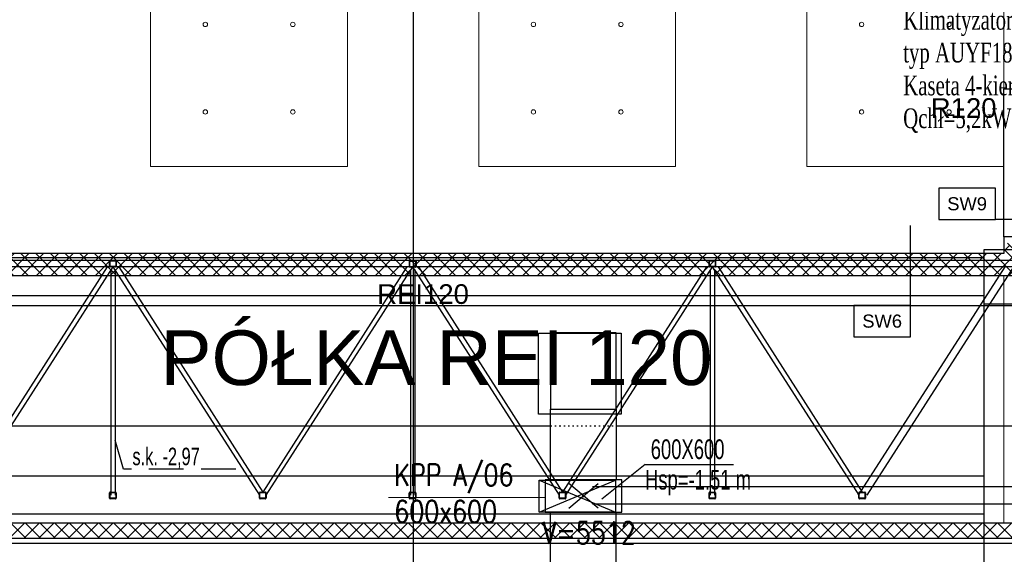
# Model space of a CAD drawing. Header units: centimetres. Extents: x -228435 to 46820, y -89367 to 152985.
# Tile 122 of 252: x -44137 to -35135, y 74462 to 79351. Entities that reach past the tile are written whole.
import ezdxf

# ---------------------------------------------------------------- set-up
doc = ezdxf.new("R2010")
doc.units = ezdxf.units.CM
doc.header["$LTSCALE"] = 50
for name, pattern in [('CADVENT_HIDDEN', [0.8, 0.25, -0.55]), ('Kondygnacja  -0_5$0$HIDDEN', [9.525, 6.35, -3.175]), ('Kondygnacja  -0_5$0$HIDDEN2', [4.7625, 3.175, -1.5875]), ('Osie rzutów$0$DASHDOT2', [12.7, 6.35, -3.175, 0, -3.175]), ('SU Lampy kwadratowe  -1$0$HIDDENX2', [19.05, 12.7, -6.35])]:
    doc.linetypes.add(name, pattern=pattern)
for name, color, linetype in [('bgde-nawiewEXP', 1, 'Continuous'), ('bgde-nawiewHIDDEN', 1, 'Continuous'), ('bgde-tekst', 7, 'Continuous'), ('bgde_AJ_opis', 7, 'Continuous'), ('bgde_wymiary tłumik VAV', 7, 'Continuous'), ('Kondygnacja  -0_5$0$ARCH_GK', 8, 'Continuous'), ('Kondygnacja  -0_5$0$ARCH_INFO_ODPORNOŚĆ OGNIOWA', 8, 'Continuous'), ('Kondygnacja  -0_5$0$ARCH_INFO_OPISY', 8, 'Continuous'), ('Kondygnacja  -0_5$0$ARCH_INFO_OPISY_PRZEGRODY', 8, 'Continuous'), ('Kondygnacja  -0_5$0$ARCH_KONSTR_POWYŻEJ RZUTU', 8, 'Kondygnacja  -0_5$0$HIDDEN'), ('Kondygnacja  -0_5$0$ARCH_KONSTR_POWYŻEJ RZUTU_IST', 8, 'Kondygnacja  -0_5$0$HIDDEN2'), ('Kondygnacja  -0_5$0$ARCH_MUROWANE', 8, 'Continuous'), ('Kondygnacja  -0_5$0$ARCH_OKŁADZINA', 8, 'Continuous'), ('Kondygnacja  -0_5$0$ARCH_ŚLUSARKA_DRZWI', 8, 'Continuous'), ('Osie rzutów$0$ARCH_INFO_OSIE_IST', 8, 'Osie rzutów$0$DASHDOT2'), ('Osie rzutów$0$ARCH_INFO_OSIE_OPISY_IST', 8, 'Continuous')]:
    doc.layers.add(name, color=color, linetype=linetype)
for name, color, linetype, lineweight in [('bgde_AJ_specyfikacja', 2, 'Continuous', 30), ('bgde_klapy opis', 2, 'Continuous', 20), ('bgde_klapy p.poż.', 240, 'Continuous', 30), ('Kondygnacja  -0_5$0$ARCH_WIDOK', 8, 'Continuous', 13), ('SU Lampy kwadratowe  -05$0$ARCH_SUFITY_PODWIESZANE', 8, 'Continuous', 9), ('SU Lampy kwadratowe  -1$0$ARCH_SUFITY_PODWIESZANE', 8, 'SU Lampy kwadratowe  -1$0$HIDDENX2', 9)]:
    doc.layers.add(name, color=color, linetype=linetype, lineweight=lineweight)
doc.styles.add('Kondygnacja  -0_5$0$Arial', font='ARIAL.TTF')
doc.styles.add('Kondygnacja  -0_5$0$BIKTS', font='bikromsw.shx', dxfattribs={"width": 0.8})
doc.styles.add('st rom', font='Romans.shx', dxfattribs={"width": 0.8})
pattern_1 = [(45, (-121140, -45000), (-67.35192, 67.35192), []), (135, (-121140, -45000), (-67.35192, -67.35192), [])]

# ---------------------------------------------------------------- blocks, each defined once
blk = doc.blocks.new('Osie rzutów')
at = {"layer": 'Osie rzutów$0$ARCH_INFO_OSIE_IST', "ltscale": 10}
for p, q in [((8060, 12510), (8060, 4623.26)), ((4436.04, 12310), (13655, 12310)), ((4436.04, 12200), (13655, 12200))]:
    blk.add_line(p, q, dxfattribs=at)
blk = doc.blocks.new('SU Lampy kwadratowe  -05')
at = {"layer": 'SU Lampy kwadratowe  -05$0$ARCH_SUFITY_PODWIESZANE'}
for centre in [(7870, 12430.75), (7950, 12430.75), (8170, 12430.75), (8250, 12430.75), (8470, 12430.75), (8550, 12430.75), (7870, 12350.75), (7950, 12350.75), (8170, 12350.75), (8250, 12350.75), (8470, 12350.75), (8550, 12350.75)]:
    blk.add_circle(centre, 2, dxfattribs=at)
at = {"layer": 'SU Lampy kwadratowe  -1$0$ARCH_SUFITY_PODWIESZANE', "ltscale": 2.5}
for points in [[(7820, 12480.75), (8000, 12480.75), (8000, 12300.75), (7820, 12300.75)], [(8120, 12480.75), (8300, 12480.75), (8300, 12300.75), (8120, 12300.75)], [(8420, 12480.75), (8600, 12480.75), (8600, 12300.75), (8420, 12300.75)]]:
    blk.add_lwpolyline(points, close=True, dxfattribs=at)
blk = doc.blocks.new('Kondygnacja  -0_5$0$konstrukcja istniejąca -0.5')
at = {"layer": 'Kondygnacja  -0_5$0$ARCH_KONSTR_POWYŻEJ RZUTU_IST', "ltscale": 10}
for p, q in [((7538, 12217.5), (8581.55, 12217.5)), ((8581.55, 12182.5), (7538, 12182.5))]:
    blk.add_line(p, q, dxfattribs=at)
for points in [[(8738, 12175), (8582, 12175), (8582, 12225), (8738, 12225), (8738, 12175)], [(8582, 11025), (8582, 12175)], [(7538, 12017.89), (8582, 12017.89)], [(8582, 11982.89), (7538, 11982.89)]]:
    blk.add_lwpolyline(points, dxfattribs=at)
blk = doc.blocks.new('Kondygnacja  -0_5$0$wzmocnienie pod bramę -1')
at = {"layer": 'Kondygnacja  -0_5$0$ARCH_KONSTR_POWYŻEJ RZUTU', "ltscale": 5}
for p, q in [((22050.65, 9272.22), (20954.65, 9272.22)), ((22054.75, 9266.22), (20953.55, 9266.22)), ((21223.33, 9266.22), (21091.64, 9060.22, 0)), ((21228.67, 9266.22), (21094.59, 9057.52, 0)), ((21226.65, 9263.94), (21226.65, 9057.52, 0)), ((21228.64, 9266.22), (21362.72, 9057.52, 0)), ((21230.65, 9263.94), (21230.65, 9057.52, 0)), ((21233.97, 9266.22), (21365.67, 9060.22, 0)), ((21497.33, 9266.22), (21365.64, 9060.22, 0)), ((21502.67, 9266.22), (21368.59, 9057.52, 0)), ((21500.65, 9263.94), (21500.65, 9057.52, 0)), ((21502.64, 9266.22), (21636.72, 9057.52, 0)), ((21504.65, 9263.94), (21504.65, 9057.52, 0)), ((21507.97, 9266.22), (21639.67, 9060.22, 0)), ((21771.33, 9266.22), (21639.64, 9060.22, 0)), ((21776.67, 9266.22), (21642.59, 9057.52, 0)), ((21774.65, 9263.94), (21774.65, 9057.52, 0)), ((21776.64, 9266.22), (21910.72, 9057.52, 0)), ((21778.65, 9263.94), (21778.65, 9057.52, 0)), ((21781.97, 9266.22), (21913.67, 9060.22, 0)), ((22044, 9266.22), (21909.91, 9057.52, 0)), ((22052.01, 9266.22), (21917.92, 9057.52, 0)), ((23254.65, 9065.22, 0), (20950.65, 9065.22, 0)), ((23254.65, 9049.22, 0), (20950.65, 9049.22, 0))]:
    blk.add_line(p, q, dxfattribs=at)
for points in [[(21226.25, 9266.22, -0.414214), (21225.65, 9266.82), (21225.65, 9271.62, -0.414214), (21226.25, 9272.22), (21231.05, 9272.22, -0.414214), (21231.65, 9271.62), (21231.65, 9266.82, -0.414214), (21231.05, 9266.22)], [(21774.25, 9266.22, -0.414214), (21773.65, 9266.82), (21773.65, 9271.62, -0.414214), (21774.25, 9272.22), (21779.05, 9272.22, -0.414214), (21779.65, 9271.62), (21779.65, 9266.82, -0.414214), (21779.05, 9266.22)], [(21226.25, 9266.62, -0.414214), (21226.05, 9266.82), (21226.05, 9271.62, -0.414214), (21226.25, 9271.82), (21231.05, 9271.82, -0.414214), (21231.25, 9271.62), (21231.25, 9266.82, -0.414214), (21231.05, 9266.62)], [(21500.45, 9266, -0.414214), (21499.85, 9266.6), (21499.85, 9271.4, -0.414214), (21500.45, 9272), (21505.25, 9272, -0.414214), (21505.85, 9271.4), (21505.85, 9266.6, -0.414214), (21505.25, 9266)], [(21500.45, 9266.4, -0.414214), (21500.25, 9266.6), (21500.25, 9271.4, -0.414214), (21500.45, 9271.6), (21505.25, 9271.6, -0.414214), (21505.45, 9271.4), (21505.45, 9266.6, -0.414214), (21505.25, 9266.4)], [(21774.25, 9266.62, -0.414214), (21774.05, 9266.82), (21774.05, 9271.62, -0.414214), (21774.25, 9271.82), (21779.05, 9271.82, -0.414214), (21779.25, 9271.62), (21779.25, 9266.82, -0.414214), (21779.05, 9266.62)]]:
    blk.add_lwpolyline(points, format="xyb", close=True, dxfattribs=at)
at = {"layer": 'Kondygnacja  -0_5$0$ARCH_KONSTR_POWYŻEJ RZUTU', "ltscale": 5, "elevation": 0}
for points in [[(21226.25, 9054.22, -0.414214), (21225.65, 9054.82), (21225.65, 9059.62, -0.414214), (21226.25, 9060.22), (21231.05, 9060.22, -0.414214), (21231.65, 9059.62), (21231.65, 9054.82, -0.414214), (21231.05, 9054.22)], [(21226.25, 9054.62, -0.414214), (21226.05, 9054.82), (21226.05, 9059.62, -0.414214), (21226.25, 9059.82), (21231.05, 9059.82, -0.414214), (21231.25, 9059.62), (21231.25, 9054.82, -0.414214), (21231.05, 9054.62)], [(21363.25, 9054.22, -0.414214), (21362.65, 9054.82), (21362.65, 9059.62, -0.414214), (21363.25, 9060.22), (21368.05, 9060.22, -0.414214), (21368.65, 9059.62), (21368.65, 9054.82, -0.414214), (21368.05, 9054.22)], [(21363.25, 9054.62, -0.414214), (21363.05, 9054.82), (21363.05, 9059.62, -0.414214), (21363.25, 9059.82), (21368.05, 9059.82, -0.414214), (21368.25, 9059.62), (21368.25, 9054.82, -0.414214), (21368.05, 9054.62)], [(21500.25, 9054.22, -0.414214), (21499.65, 9054.82), (21499.65, 9059.62, -0.414214), (21500.25, 9060.22), (21505.05, 9060.22, -0.414214), (21505.65, 9059.62), (21505.65, 9054.82, -0.414214), (21505.05, 9054.22)], [(21500.25, 9054.62, -0.414214), (21500.05, 9054.82), (21500.05, 9059.62, -0.414214), (21500.25, 9059.82), (21505.05, 9059.82, -0.414214), (21505.25, 9059.62), (21505.25, 9054.82, -0.414214), (21505.05, 9054.62)], [(21637.25, 9054.22, -0.414214), (21636.65, 9054.82), (21636.65, 9059.62, -0.414214), (21637.25, 9060.22), (21642.05, 9060.22, -0.414214), (21642.65, 9059.62), (21642.65, 9054.82, -0.414214), (21642.05, 9054.22)], [(21637.25, 9054.62, -0.414214), (21637.05, 9054.82), (21637.05, 9059.62, -0.414214), (21637.25, 9059.82), (21642.05, 9059.82, -0.414214), (21642.25, 9059.62), (21642.25, 9054.82, -0.414214), (21642.05, 9054.62)], [(21774.25, 9054.22, -0.414214), (21773.65, 9054.82), (21773.65, 9059.62, -0.414214), (21774.25, 9060.22), (21779.05, 9060.22, -0.414214), (21779.65, 9059.62), (21779.65, 9054.82, -0.414214), (21779.05, 9054.22)], [(21774.25, 9054.62, -0.414214), (21774.05, 9054.82), (21774.05, 9059.62, -0.414214), (21774.25, 9059.82), (21779.05, 9059.82, -0.414214), (21779.25, 9059.62), (21779.25, 9054.82, -0.414214), (21779.05, 9054.62)], [(21911.25, 9054.22, -0.414214), (21910.65, 9054.82), (21910.65, 9059.62, -0.414214), (21911.25, 9060.22), (21916.05, 9060.22, -0.414214), (21916.65, 9059.62), (21916.65, 9054.82, -0.414214), (21916.05, 9054.22)], [(21911.25, 9054.62, -0.414214), (21911.05, 9054.82), (21911.05, 9059.62, -0.414214), (21911.25, 9059.82), (21916.05, 9059.82, -0.414214), (21916.25, 9059.62), (21916.25, 9054.82, -0.414214), (21916.05, 9054.62)]]:
    blk.add_lwpolyline(points, format="xyb", close=True, dxfattribs=at)
blk = doc.blocks.new('*a421')
at = {"layer": 'bgde-tekst'}
blk.add_line((0, 0), (806, 0), dxfattribs=at)
blk = doc.blocks.new('A$C645C5415')
at = {"layer": 'bgde_AJ_opis', "insert": (35080.4, 74439.9, 1920), "char_height": 180, "width": 2349.126, "attachment_point": 1}
blk.add_mtext('\\A1;{\\fTimes New Roman|b0|i0|c238|p18;\\W0.7;Klimatyzator Fujitsu\\Ptyp AUYF18LB\\PKaseta 4-kierunkowa\\PQchł=5,2kW}', dxfattribs=at)

msp = doc.modelspace()

# ---------------------------------------------------------------- hatches: boundary and pattern name
at = {"layer": 'Kondygnacja  -0_5$0$ARCH_GK', "linetype": 'Continuous', "lineweight": -3}
h = msp.add_hatch(dxfattribs=at)
h.set_pattern_fill('ANSI37', color=256, scale=50, style=0)
h.set_pattern_definition([(45, (-121140, -45000), (-112.2532, 112.2532), []), (135, (-121140, -45000), (-112.2532, -112.2532), [])])
h.paths.add_polyline_path([(-35140, 77365), (-35065, 77240), (-34335, 77240), (-34460, 77365)], flags=0)
h = msp.add_hatch(dxfattribs=at)
h.set_pattern_fill('ANSI37', color=256, scale=30, style=0)
h.set_pattern_definition(pattern_1)
h.paths.add_polyline_path([(-58940, 74750), (-58940, 74610), (-56430, 74610), (-56355, 74644.167), (-56355, 74750)], flags=0)
h.paths.add_polyline_path([(-56355, 74750), (-56355, 74644.167), (-56280, 74610), (-9802.153, 74610), (-9744.163, 74750)], flags=0)
at = {"layer": 'Kondygnacja  -0_5$0$ARCH_MUROWANE', "linetype": 'Continuous', "lineweight": -3}
h = msp.add_hatch(dxfattribs=at)
h.set_pattern_fill('ANSI37', color=256, scale=30, style=0)
h.set_pattern_definition([(45, (-121140, -45000), (-67.35192, 67.35192), []), (135, (-121140, -45000), (-67.35192, -67.35192), [])])
h.paths.add_polyline_path([(-35140, 77212.5), (-35102.5, 77152.083), (-35065, 77212.5), (-35065, 77240), (-35140, 77365)], flags=0)
h = msp.add_hatch(dxfattribs=at)
h.set_pattern_fill('ANSI37', color=256, scale=30, style=0)
h.set_pattern_definition(pattern_1)
h.paths.add_polyline_path([(-35065, 77212.5), (-35102.5, 77152.083), (-35102.5, 77012.5), (-34820, 77012.5), (-34820, 77212.5)], flags=0)
h.paths.add_polyline_path([(-46260, 77212.5), (-46260, 77012.5), (-45977.5, 77012.5), (-45977.5, 77152.083), (-46015, 77212.5)], flags=0)
h.paths.add_polyline_path([(-45940, 77212.5), (-45977.5, 77152.083), (-45977.5, 77012.5), (-35102.5, 77012.5), (-35102.5, 77152.083), (-35140, 77212.5)], flags=0)

# ---------------------------------------------------------------- linework, layer by layer
at = {"layer": 'bgde-nawiewEXP', "linetype": 'Continuous'}
for points in [[(-47451.11, 76681.674), (-47451.11, 76738.178), (-47326.11, 76738.178), (-47326.11, 75638.178), (-39283.507, 75638.178)], [(-47451.11, 75638.178), (-47326.11, 75638.178), (-47326.11, 76738.178), (-24462.434, 76738.178)], [(-38683.507, 75638.178), (-10227.721, 75638.178), (-10227.721, 76738.178), (-24162.434, 76738.178)], [(-39283.507, 75143.571), (-39283.507, 75788.178), (-38683.507, 75788.178), (-38683.507, 75143.571)], [(-39283.507, 72307.395), (-39283.507, 74847.571)], [(-38683.507, 72307.395), (-38683.507, 74847.571)]]:
    msp.add_lwpolyline(points, dxfattribs=at)
for points in [[(-39283.507, 75788.178), (-38683.507, 75788.178), (-38683.507, 76488.182), (-39283.507, 76488.182), (-39283.507, 75944.864)], [(-39333.507, 74847.571), (-38633.507, 74847.571), (-38633.507, 75143.571), (-39333.507, 75143.571)]]:
    msp.add_lwpolyline(points, close=True, dxfattribs=at)
at = {"layer": 'bgde-nawiewEXP'}
for points in [[(-38849.886, 74882.565), (-39117.129, 75108.577)], [(-39117.129, 74882.565), (-38849.886, 75108.577)]]:
    msp.add_lwpolyline(points, dxfattribs=at)
msp.add_lwpolyline([(-38977.257, 74995.571, 12.5, 12.5, 1), (-38989.757, 74995.571, 12.5, 12.5, 1)], format="xyseb", close=True, dxfattribs=at)
at = {"layer": 'bgde-nawiewHIDDEN', "linetype": 'CADVENT_HIDDEN'}
for points in [[(-39283.507, 75638.178), (-38683.507, 75638.178)], [(-39283.507, 75143.571), (-38683.507, 75143.571)], [(-39283.507, 74847.571), (-38683.507, 74847.571)]]:
    msp.add_lwpolyline(points, dxfattribs=at)
at = {"layer": 'bgde-tekst'}
msp.add_lwpolyline([(-38417.962, 75283.082), (-38815.192, 74966.952), (-38815.192, 74966.952)], dxfattribs=at)
at = {"layer": 'bgde-tekst', "elevation": 1920}
msp.add_lwpolyline([(-38417.962, 75283.082), (-38815.192, 74966.952), (-38815.192, 74966.952)], dxfattribs=at)
at = {"layer": 'bgde_AJ_specyfikacja', "elevation": 1920}
msp.add_lwpolyline([(-39394.726, 76484.249), (-38638.733, 76484.249), (-38638.733, 75745.09), (-39394.726, 75745.09)], close=True, dxfattribs=at)
at = {"layer": 'bgde_klapy opis'}
msp.add_line((-40766.602, 74981.824), (-39337.955, 74981.824), dxfattribs=at)
at = {"layer": 'bgde_klapy p.poż.'}
for p, q in [((-39387.71, 75139.913, 1920), (-38689.598, 74846.704, 1920)), ((-39387.71, 74846.704, 1920), (-38689.598, 75139.913, 1920))]:
    msp.add_line(p, q, dxfattribs=at)
at = {"layer": 'bgde_klapy p.poż.', "elevation": 1920}
msp.add_lwpolyline([(-39387.71, 75139.913), (-38689.598, 75139.913), (-38689.598, 74846.704), (-39387.71, 74846.704)], close=True, dxfattribs=at)
at = {"layer": 'Kondygnacja  -0_5$0$ARCH_GK', "linetype": 'Continuous', "lineweight": -3}
for p, q in [((-34460, 77365), (-35140, 77365)), ((-58940, 74750), (-9744.163, 74750)), ((-56280, 74610), (-9802.153, 74610))]:
    msp.add_line(p, q, dxfattribs=at)
at = {"layer": 'Kondygnacja  -0_5$0$ARCH_INFO_OPISY_PRZEGRODY'}
for points in [[(-35735.177, 77522.871), (-35215.177, 77522.871), (-35215.177, 77810.871), (-35735.177, 77810.871), (-35735.177, 77522.871)], [(-36511.933, 76449.799), (-35991.933, 76449.799), (-35991.933, 76737.799), (-36511.933, 76737.799), (-36511.933, 76449.799)]]:
    msp.add_lwpolyline(points, close=True, dxfattribs=at)
for points in [[(-34217.97, 77522.871), (-35215.177, 77522.871)], [(-35991.933, 76737.799), (-35991.933, 77470.034)]]:
    msp.add_lwpolyline(points, dxfattribs=at)
at = {"layer": 'Kondygnacja  -0_5$0$ARCH_KONSTR_POWYŻEJ RZUTU', "elevation": 0}
msp.add_lwpolyline([(-42161.937, 75239.258), (-43187.478, 75239.258), (-43265, 75505.659)], dxfattribs=at)
at = {"layer": 'Kondygnacja  -0_5$0$ARCH_MUROWANE', "linetype": 'Continuous', "lineweight": -3}
for p, q in [((-35140, 77365), (-35140, 77212.5)), ((-35140, 77212.5), (-45940, 77212.5)), ((-46260, 77012.5), (-34820, 77012.5))]:
    msp.add_line(p, q, dxfattribs=at)
at = {"layer": 'Kondygnacja  -0_5$0$ARCH_OKŁADZINA'}
for p, q in [((-35140, 78720), (-34460, 78720)), ((-35140, 77365), (-35140, 78720))]:
    msp.add_line(p, q, dxfattribs=at)
at = {"layer": 'Kondygnacja  -0_5$0$ARCH_WIDOK'}
msp.add_lwpolyline([(-35140, 77012.5), (-35140, 74750)], dxfattribs=at)
at = {"layer": 'Kondygnacja  -0_5$0$ARCH_ŚLUSARKA_DRZWI'}
msp.add_lwpolyline([(-9822.864, 74560), (-12840, 74560), (-12840, 74560), (-14240.186, 74560), (-14240.186, 74560), (-56230, 74560), (-56230, 71100)], dxfattribs=at)

# ---------------------------------------------------------------- block references
at = {"layer": 'bgde-tekst'}
for p in [(-38417.962, 75283.082), (-38417.962, 75283.082, 1920)]:
    msp.add_blockref('*a421', p, dxfattribs=at)
at = {"layer": 'bgde_wymiary tłumik VAV'}
msp.add_blockref('A$C645C5415', (-71140, 5000), dxfattribs=at)
at = {"layer": 'Kondygnacja  -0_5$0$ARCH_KONSTR_POWYŻEJ RZUTU', "xscale": 10, "yscale": 10, "zscale": 10}
for name, p in [('Kondygnacja  -0_5$0$konstrukcja istniejąca -0.5', (-121140, -45000)), ('Kondygnacja  -0_5$0$wzmocnienie pod bramę -1', (-255571.532, -15572.227))]:
    msp.add_blockref(name, p, dxfattribs=at)
at = {"layer": 'Osie rzutów$0$ARCH_INFO_OSIE_OPISY_IST', "xscale": 10, "yscale": 10, "zscale": 10}
msp.add_blockref('Osie rzutów', (-121140, -45000), dxfattribs=at)
at = {"layer": 'SU Lampy kwadratowe  -05$0$ARCH_SUFITY_PODWIESZANE', "xscale": 10, "yscale": 10, "zscale": 10}
msp.add_blockref('SU Lampy kwadratowe  -05', (-121140, -45000), dxfattribs=at)

# ---------------------------------------------------------------- texts
at = {"layer": 'bgde-tekst', "width": 0.7}
for s, p in [('600X600', (-38367.962, 75333.082)), ('600X600', (-38367.962, 75333.082, 1920)), ('Hsp=-1.51 m ', (-38420.262, 75054.239)), ('Hsp=-1.51 m ', (-38420.262, 75054.239, 1920))]:
    msp.add_text(s, height=180, dxfattribs=at).set_placement(p)
at = {"layer": 'bgde_klapy opis', "char_height": 200, "width": 1762.63779, "attachment_point": 1, "style": 'st rom'}
for s, insert in [('KPP A/06\\P600x600', (-40712.676, 75287.153)), ('V=5512', (-39354.437, 74757.876))]:
    msp.add_mtext(s, dxfattribs=dict(at, insert=insert))
at = {"layer": 'Kondygnacja  -0_5$0$ARCH_INFO_ODPORNOŚĆ OGNIOWA', "char_height": 180, "width": 533.32525, "attachment_point": 5, "style": 'Kondygnacja  -0_5$0$Arial'}
for s, insert in [('\\PR120', (-35506.988, 78692.23)), ('\\PREI120', (-40449.436, 76990.548))]:
    msp.add_mtext(s, dxfattribs=dict(at, insert=insert))
at = {"layer": 'Kondygnacja  -0_5$0$ARCH_INFO_OPISY', "ltscale": 2, "insert": (-40520, 76256.25), "char_height": 500, "width": 11200, "attachment_point": 5, "style": 'Kondygnacja  -0_5$0$Arial'}
msp.add_mtext('{\\fArial|b0|i0|c204|p34;  }PÓŁKA REI 120', dxfattribs=at)
at = {"layer": 'Kondygnacja  -0_5$0$ARCH_INFO_OPISY_PRZEGRODY', "char_height": 120, "width": 520, "attachment_point": 5, "style": 'Kondygnacja  -0_5$0$Arial'}
for s, insert in [('SW9', (-35475.177, 77666.871)), ('SW6', (-36251.933, 76593.799))]:
    msp.add_mtext(s, dxfattribs=dict(at, insert=insert))
at = {"layer": 'Kondygnacja  -0_5$0$ARCH_KONSTR_POWYŻEJ RZUTU', "style": 'Kondygnacja  -0_5$0$BIKTS', "width": 0.7}
msp.add_text('s.k. -2,97', height=160, dxfattribs=at).set_placement((-43106.646, 75276.954, 0))

doc.saveas('drawing.dxf')
